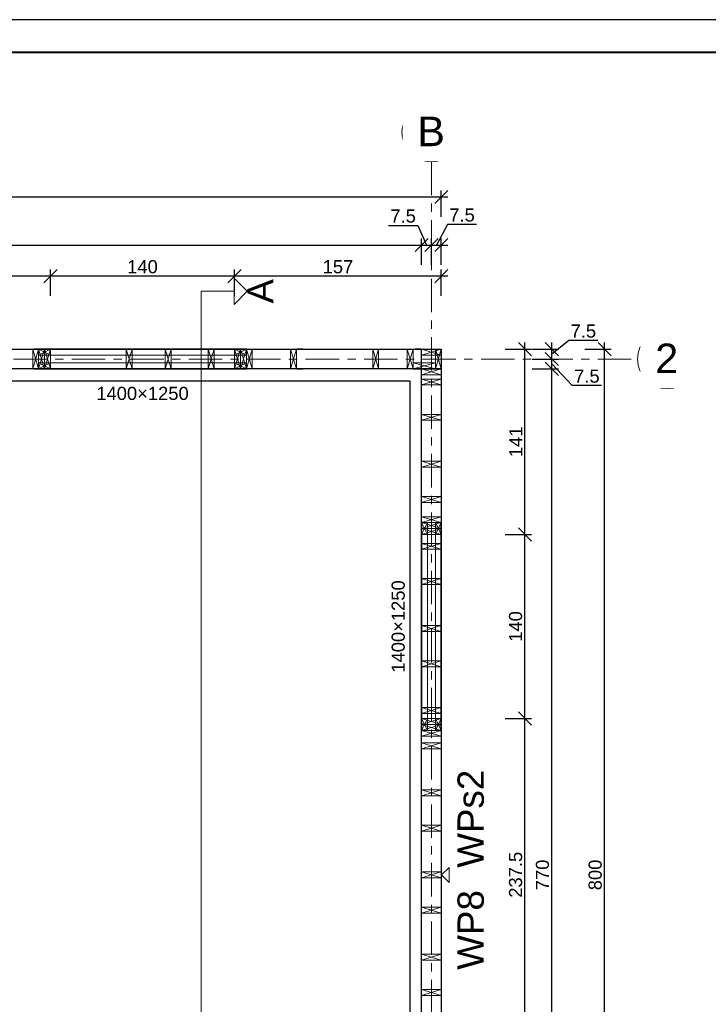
# Model space of a CAD drawing. Header units: centimetres. Extents: x 30569 to 37228, y -36705 to -28476.
# Tile 23 of 29: x 31737 to 32261, y -30922 to -30173. Entities that reach past the tile are written whole.
import ezdxf
from ezdxf.enums import TextEntityAlignment as Align

# ---------------------------------------------------------------- set-up
doc = ezdxf.new("R2010")
doc.units = ezdxf.units.CM
doc.linetypes.add('Linia siatki', pattern=[2.2225, 1.27, -0.3175, 0.3175, -0.3175])
for name, color, linetype in [('A4', 3, 'Continuous'), ('cienka', 1, 'Continuous'), ('konstrukcja', 2, 'Continuous'), ('opis', 1, 'Continuous'), ('Standard', 7, 'Continuous'), ('Wymiary', 1, 'Continuous')]:
    doc.layers.add(name, color=color, linetype=linetype)
for name, color, linetype, lineweight in [('ramka', 3, 'Continuous', 40), ('S-GRID', 7, 'Continuous', 5), ('S-GRID-IDEN', 7, 'Continuous', 5)]:
    doc.layers.add(name, color=color, linetype=linetype, lineweight=lineweight)
doc.styles.add('Arial_2', font='arial.ttf', dxfattribs={"height": 22.5})
doc.styles.add('Arial_PMR', font='arial.ttf')
doc.styles.get("Standard").update_dxf_attribs({"font": 'arial.ttf'})
doc.dimstyles.new('wymiar', dxfattribs={"dimtxt": 10, "dimasz": 10, "dimexe": 5, "dimexo": 5, "dimgap": 2, "dimtad": 1, "dimtoh": 1, "dimdec": 0, "dimzin": 0, "dimdsep": 46, "dimtxsty": 'Standard', "dimblk": 'OBLIQUE', "dimcen": 0.09, "dimdle": 5, "dimadec": 1, "dimazin": 0, "dimtfac": 1, "dimtdec": 4, "dimtofl": 0, "dimtmove": 0, "dimatfit": 3, "dimfxl": 15, "dimfxlon": 1, "dimtolj": 1, "dimtzin": 0, "dimarcsym": 0})

# ---------------------------------------------------------------- blocks, each defined once
blk = doc.blocks.new('Siatka - M_Symbol siatki - okrąg mniejszy-7853319-__-00_00 Przyziemie PB')
at = {"layer": 'S-GRID-IDEN'}
blk.add_circle((0, 0), 0.45, dxfattribs=at)
blk = doc.blocks.new('G$C6D5DEF1F')
at = {"layer": 'S-GRID-IDEN', "xscale": 49.99999999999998, "yscale": 49.99999999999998, "zscale": 49.99999999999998}
for p, rotation in [((1318.08, 1181.14), 180), ((1497.29, 1008.6), 269.9999999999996)]:
    blk.add_blockref('Siatka - M_Symbol siatki - okrąg mniejszy-7853319-__-00_00 Przyziemie PB', p, dxfattribs=dict(at, rotation=rotation))
at = {"layer": 'S-GRID-IDEN', "char_height": 22.5, "attachment_point": 1, "style": 'Arial_2', "bg_fill": 2}
for s, insert, width in [('\\fArial|b0|i0|c238|p34|;B', (1307.34, 1193.02), 25.654), ('\\fArial|b0|i0|c238|p34|;2', (1488.23, 1020.36), 21.2447)]:
    blk.add_mtext(s, dxfattribs=dict(at, insert=insert, width=width))
at = {"layer": 'S-GRID', "color": 9, "linetype": 'Linia siatki', "ltscale": 20, "true_color": 0xc0c0c0}
for p, q in [((1318.08, 1158.64), (1318.08, 45)), ((66.7, 1008.6), (1474.79, 1008.6))]:
    blk.add_line(p, q, dxfattribs=at)
blk = doc.blocks.new('_OBLIQUE')
at = {"color": 0, "linetype": 'ByBlock'}
blk.add_line((-0.5, -0.5), (0.5, 0.5), dxfattribs=at)
blk = doc.blocks.new('*D100')
at = {"layer": 'Defpoints', "color": 0, "transparency": 16777216}
for p in [(32042.88, -30344.1), (30972.98, -30423.3), (32042.88, -30423.3)]:
    blk.add_point(p, dxfattribs=at)
at = {"layer": 'Wymiary', "color": 0, "lineweight": -2, "transparency": 16777216}
for p, q in [((30972.98, -30359.1), (30972.98, -30339.1)), ((32042.88, -30359.1), (32042.88, -30339.1)), ((30967.98, -30344.1), (32047.88, -30344.1))]:
    blk.add_line(p, q, dxfattribs=at)
at = {"layer": 'Wymiary', "color": 0, "linetype": 'ByBlock', "lineweight": -2, "transparency": 16777216, "xscale": 10, "yscale": 10, "zscale": 10, "rotation": 180}
blk.add_blockref('_OBLIQUE', (30972.98, -30344.1), dxfattribs=at)
at = {"layer": 'Wymiary', "color": 0, "linetype": 'ByBlock', "lineweight": -2, "transparency": 16777216, "xscale": 10, "yscale": 10, "zscale": 10}
blk.add_blockref('_OBLIQUE', (32042.88, -30344.1), dxfattribs=at)
at = {"layer": 'Wymiary', "color": 0, "transparency": 16777216, "insert": (31507.93, -30337), "char_height": 10, "attachment_point": 5}
blk.add_mtext('\\A1;1070', dxfattribs=at)
blk = doc.blocks.new('*D101')
at = {"layer": 'Defpoints', "color": 0, "transparency": 16777216}
for p in [(32050.38, -30344.1), (32042.88, -30423.3), (32050.38, -30423.3)]:
    blk.add_point(p, dxfattribs=at)
at = {"layer": 'Wymiary', "color": 0, "lineweight": -2, "transparency": 16777216}
for p, q in [((32017.72, -30329.13), (32039.92, -30329.13)), ((32039.92, -30329.13), (32046.63, -30344.1)), ((32042.88, -30359.1), (32042.88, -30339.1)), ((32050.38, -30359.1), (32050.38, -30339.1)), ((32037.88, -30344.1), (32055.38, -30344.1))]:
    blk.add_line(p, q, dxfattribs=at)
at = {"layer": 'Wymiary', "color": 0, "linetype": 'ByBlock', "lineweight": -2, "transparency": 16777216, "xscale": 10, "yscale": 10, "zscale": 10, "rotation": 180}
blk.add_blockref('_OBLIQUE', (32042.88, -30344.1), dxfattribs=at)
at = {"layer": 'Wymiary', "color": 0, "linetype": 'ByBlock', "lineweight": -2, "transparency": 16777216, "xscale": 10, "yscale": 10, "zscale": 10}
blk.add_blockref('_OBLIQUE', (32050.38, -30344.1), dxfattribs=at)
at = {"layer": 'Wymiary', "color": 0, "transparency": 16777216, "insert": (32028.82, -30322.04), "char_height": 10, "attachment_point": 5}
blk.add_mtext('\\A1;7.5', dxfattribs=at)
blk = doc.blocks.new('*D102')
at = {"layer": 'Defpoints', "color": 0, "transparency": 16777216}
for p in [(32057.88, -30344.1), (32050.38, -30423.3), (32057.88, -30423.3)]:
    blk.add_point(p, dxfattribs=at)
at = {"layer": 'Wymiary', "color": 0, "lineweight": -2, "transparency": 16777216}
for p, q in [((32062.5, -30328.37), (32054.13, -30344.1)), ((32084.69, -30328.37), (32062.5, -30328.37)), ((32050.38, -30359.1), (32050.38, -30339.1)), ((32057.88, -30359.1), (32057.88, -30339.1)), ((32045.38, -30344.1), (32062.88, -30344.1))]:
    blk.add_line(p, q, dxfattribs=at)
at = {"layer": 'Wymiary', "color": 0, "linetype": 'ByBlock', "lineweight": -2, "transparency": 16777216, "xscale": 10, "yscale": 10, "zscale": 10, "rotation": 180}
blk.add_blockref('_OBLIQUE', (32050.38, -30344.1), dxfattribs=at)
at = {"layer": 'Wymiary', "color": 0, "linetype": 'ByBlock', "lineweight": -2, "transparency": 16777216, "xscale": 10, "yscale": 10, "zscale": 10}
blk.add_blockref('_OBLIQUE', (32057.88, -30344.1), dxfattribs=at)
at = {"layer": 'Wymiary', "color": 0, "transparency": 16777216, "insert": (32073.6, -30321.28), "char_height": 10, "attachment_point": 5}
blk.add_mtext('\\A1;7.5', dxfattribs=at)
blk = doc.blocks.new('*D103')
at = {"layer": 'Defpoints', "color": 0, "transparency": 16777216}
for p in [(30957.98, -30307.59), (30957.98, -30423.3), (32057.88, -30423.3)]:
    blk.add_point(p, dxfattribs=at)
at = {"layer": 'Wymiary', "color": 0, "lineweight": -2, "transparency": 16777216}
for p, q in [((30957.98, -30322.59), (30957.98, -30302.59)), ((32057.88, -30322.59), (32057.88, -30302.59)), ((32062.88, -30307.59), (30952.98, -30307.59))]:
    blk.add_line(p, q, dxfattribs=at)
at = {"layer": 'Wymiary', "color": 0, "linetype": 'ByBlock', "lineweight": -2, "transparency": 16777216, "xscale": 10, "yscale": 10, "zscale": 10, "rotation": 180}
blk.add_blockref('_OBLIQUE', (30957.98, -30307.59), dxfattribs=at)
at = {"layer": 'Wymiary', "color": 0, "linetype": 'ByBlock', "lineweight": -2, "transparency": 16777216, "xscale": 10, "yscale": 10, "zscale": 10}
blk.add_blockref('_OBLIQUE', (32057.88, -30307.59), dxfattribs=at)
at = {"layer": 'Wymiary', "color": 0, "transparency": 16777216, "insert": (31507.93, -30300.48), "char_height": 10, "attachment_point": 5}
blk.add_mtext('\\A1;1100', dxfattribs=at)
blk = doc.blocks.new('*D104')
at = {"layer": 'Defpoints', "color": 0, "transparency": 16777216}
for p in [(31900.63, -30367.73), (31900.63, -30423.3), (32057.88, -30423.3)]:
    blk.add_point(p, dxfattribs=at)
at = {"layer": 'Wymiary', "color": 0, "lineweight": -2, "transparency": 16777216}
for p, q in [((31900.63, -30382.73), (31900.63, -30362.73)), ((32057.88, -30382.73), (32057.88, -30362.73)), ((32062.88, -30367.73), (31895.63, -30367.73))]:
    blk.add_line(p, q, dxfattribs=at)
at = {"layer": 'Wymiary', "color": 0, "linetype": 'ByBlock', "lineweight": -2, "transparency": 16777216, "xscale": 10, "yscale": 10, "zscale": 10, "rotation": 180}
blk.add_blockref('_OBLIQUE', (31900.63, -30367.73), dxfattribs=at)
at = {"layer": 'Wymiary', "color": 0, "linetype": 'ByBlock', "lineweight": -2, "transparency": 16777216, "xscale": 10, "yscale": 10, "zscale": 10}
blk.add_blockref('_OBLIQUE', (32057.88, -30367.73), dxfattribs=at)
at = {"layer": 'Wymiary', "color": 0, "transparency": 16777216, "insert": (31979.26, -30360.62), "char_height": 10, "attachment_point": 5}
blk.add_mtext('\\A1;157', dxfattribs=at)
blk = doc.blocks.new('*D105')
at = {"layer": 'Defpoints', "color": 0, "transparency": 16777216}
for p in [(31760.63, -30367.73), (31760.63, -30423.3), (31900.63, -30423.3)]:
    blk.add_point(p, dxfattribs=at)
at = {"layer": 'Wymiary', "color": 0, "lineweight": -2, "transparency": 16777216}
for p, q in [((31760.63, -30382.73), (31760.63, -30362.73)), ((31900.63, -30382.73), (31900.63, -30362.73)), ((31905.63, -30367.73), (31755.63, -30367.73))]:
    blk.add_line(p, q, dxfattribs=at)
at = {"layer": 'Wymiary', "color": 0, "linetype": 'ByBlock', "lineweight": -2, "transparency": 16777216, "xscale": 10, "yscale": 10, "zscale": 10, "rotation": 180}
blk.add_blockref('_OBLIQUE', (31760.63, -30367.73), dxfattribs=at)
at = {"layer": 'Wymiary', "color": 0, "linetype": 'ByBlock', "lineweight": -2, "transparency": 16777216, "xscale": 10, "yscale": 10, "zscale": 10}
blk.add_blockref('_OBLIQUE', (31900.63, -30367.73), dxfattribs=at)
at = {"layer": 'Wymiary', "color": 0, "transparency": 16777216, "insert": (31830.63, -30360.62), "char_height": 10, "attachment_point": 5}
blk.add_mtext('\\A1;140', dxfattribs=at)
blk = doc.blocks.new('*D106')
at = {"layer": 'Defpoints', "color": 0, "transparency": 16777216}
for p in [(31605.33, -30367.73), (31605.33, -30423.3), (31760.63, -30423.3)]:
    blk.add_point(p, dxfattribs=at)
at = {"layer": 'Wymiary', "color": 0, "lineweight": -2, "transparency": 16777216}
for p, q in [((31605.33, -30382.73), (31605.33, -30362.73)), ((31760.63, -30382.73), (31760.63, -30362.73)), ((31765.63, -30367.73), (31600.33, -30367.73))]:
    blk.add_line(p, q, dxfattribs=at)
at = {"layer": 'Wymiary', "color": 0, "linetype": 'ByBlock', "lineweight": -2, "transparency": 16777216, "xscale": 10, "yscale": 10, "zscale": 10, "rotation": 180}
blk.add_blockref('_OBLIQUE', (31605.33, -30367.73), dxfattribs=at)
at = {"layer": 'Wymiary', "color": 0, "linetype": 'ByBlock', "lineweight": -2, "transparency": 16777216, "xscale": 10, "yscale": 10, "zscale": 10}
blk.add_blockref('_OBLIQUE', (31760.63, -30367.73), dxfattribs=at)
at = {"layer": 'Wymiary', "color": 0, "transparency": 16777216, "insert": (31682.98, -30360.62), "char_height": 10, "attachment_point": 5}
blk.add_mtext('\\A1;155.5', dxfattribs=at)
blk = doc.blocks.new('*D113')
at = {"layer": 'Defpoints', "color": 0, "transparency": 16777216}
for p in [(32057.88, -30438.3), (32141.94, -30438.3), (32042.88, -31208.2)]:
    blk.add_point(p, dxfattribs=at)
at = {"layer": 'Wymiary', "color": 0, "lineweight": -2, "transparency": 16777216}
for p, q in [((32126.94, -30438.3), (32146.94, -30438.3)), ((32141.94, -31213.2), (32141.94, -30433.3)), ((32126.94, -31208.2), (32146.94, -31208.2))]:
    blk.add_line(p, q, dxfattribs=at)
at = {"layer": 'Wymiary', "color": 0, "linetype": 'ByBlock', "lineweight": -2, "transparency": 16777216, "xscale": 10, "yscale": 10, "zscale": 10}
for p, rotation in [((32141.94, -30438.3), 90), ((32141.94, -31208.2), 270)]:
    blk.add_blockref('_OBLIQUE', p, dxfattribs=dict(at, rotation=rotation))
at = {"layer": 'Wymiary', "color": 0, "transparency": 16777216, "insert": (32134.83, -30823.25), "char_height": 10, "attachment_point": 5, "rotation": 90}
blk.add_mtext('\\A1;770', dxfattribs=at)
blk = doc.blocks.new('*D114')
at = {"layer": 'Defpoints', "color": 0, "transparency": 16777216}
for p in [(32057.88, -30430.8), (32141.94, -30430.8), (32057.88, -30438.3)]:
    blk.add_point(p, dxfattribs=at)
at = {"layer": 'Wymiary', "color": 0, "lineweight": -2, "transparency": 16777216}
for p, q in [((32126.94, -30430.8), (32146.94, -30430.8)), ((32141.94, -30443.3), (32141.94, -30425.8)), ((32126.94, -30438.3), (32146.94, -30438.3)), ((32157.46, -30450.95), (32141.94, -30434.55)), ((32179.66, -30450.95), (32157.46, -30450.95))]:
    blk.add_line(p, q, dxfattribs=at)
at = {"layer": 'Wymiary', "color": 0, "linetype": 'ByBlock', "lineweight": -2, "transparency": 16777216, "xscale": 10, "yscale": 10, "zscale": 10}
for p, rotation in [((32141.94, -30430.8), 90), ((32141.94, -30438.3), 270)]:
    blk.add_blockref('_OBLIQUE', p, dxfattribs=dict(at, rotation=rotation))
at = {"layer": 'Wymiary', "color": 0, "transparency": 16777216, "insert": (32168.56, -30443.87), "char_height": 10, "attachment_point": 5}
blk.add_mtext('\\A1;7.5', dxfattribs=at)
blk = doc.blocks.new('*D115')
at = {"layer": 'Defpoints', "color": 0, "transparency": 16777216}
for p in [(32057.88, -30423.3), (32141.94, -30423.3), (32057.88, -30430.8)]:
    blk.add_point(p, dxfattribs=at)
at = {"layer": 'Wymiary', "color": 0, "lineweight": -2, "transparency": 16777216}
for p, q in [((32154.76, -30416.64), (32141.94, -30427.05)), ((32176.96, -30416.64), (32154.76, -30416.64)), ((32126.94, -30423.3), (32146.94, -30423.3)), ((32141.94, -30435.8), (32141.94, -30418.3)), ((32126.94, -30430.8), (32146.94, -30430.8))]:
    blk.add_line(p, q, dxfattribs=at)
at = {"layer": 'Wymiary', "color": 0, "linetype": 'ByBlock', "lineweight": -2, "transparency": 16777216, "xscale": 10, "yscale": 10, "zscale": 10}
for p, rotation in [((32141.94, -30423.3), 90), ((32141.94, -30430.8), 270)]:
    blk.add_blockref('_OBLIQUE', p, dxfattribs=dict(at, rotation=rotation))
at = {"layer": 'Wymiary', "color": 0, "transparency": 16777216, "insert": (32165.86, -30409.56), "char_height": 10, "attachment_point": 5}
blk.add_mtext('\\A1;7.5', dxfattribs=at)
blk = doc.blocks.new('*D118')
at = {"layer": 'Defpoints', "color": 0, "transparency": 16777216}
for p in [(32057.88, -30704.25), (32121.49, -30704.25), (32057.88, -30941.95)]:
    blk.add_point(p, dxfattribs=at)
at = {"layer": 'Wymiary', "color": 0, "lineweight": -2, "transparency": 16777216}
for p, q in [((32121.49, -30946.95), (32121.49, -30699.25)), ((32106.49, -30704.25), (32126.49, -30704.25)), ((32106.49, -30941.95), (32126.49, -30941.95))]:
    blk.add_line(p, q, dxfattribs=at)
at = {"layer": 'Wymiary', "color": 0, "linetype": 'ByBlock', "lineweight": -2, "transparency": 16777216, "xscale": 10, "yscale": 10, "zscale": 10}
for p, rotation in [((32121.49, -30704.25), 90), ((32121.49, -30941.95), 270)]:
    blk.add_blockref('_OBLIQUE', p, dxfattribs=dict(at, rotation=rotation))
at = {"layer": 'Wymiary', "color": 0, "transparency": 16777216, "insert": (32114.38, -30823.1), "char_height": 10, "attachment_point": 5, "rotation": 90}
blk.add_mtext('\\A1;237.5', dxfattribs=at)
blk = doc.blocks.new('*D119')
at = {"layer": 'Defpoints', "color": 0, "transparency": 16777216}
for p in [(32057.88, -30564.25), (32121.49, -30564.25), (32057.88, -30704.25)]:
    blk.add_point(p, dxfattribs=at)
at = {"layer": 'Wymiary', "color": 0, "lineweight": -2, "transparency": 16777216}
for p, q in [((32121.49, -30709.25), (32121.49, -30559.25)), ((32106.49, -30564.25), (32126.49, -30564.25)), ((32106.49, -30704.25), (32126.49, -30704.25))]:
    blk.add_line(p, q, dxfattribs=at)
at = {"layer": 'Wymiary', "color": 0, "linetype": 'ByBlock', "lineweight": -2, "transparency": 16777216, "xscale": 10, "yscale": 10, "zscale": 10}
for p, rotation in [((32121.49, -30564.25), 90), ((32121.49, -30704.25), 270)]:
    blk.add_blockref('_OBLIQUE', p, dxfattribs=dict(at, rotation=rotation))
at = {"layer": 'Wymiary', "color": 0, "transparency": 16777216, "insert": (32114.38, -30634.25), "char_height": 10, "attachment_point": 5, "rotation": 90}
blk.add_mtext('\\A1;140', dxfattribs=at)
blk = doc.blocks.new('*D120')
at = {"layer": 'Defpoints', "color": 0, "transparency": 16777216}
for p in [(32057.88, -30423.3), (32121.49, -30423.3), (32057.88, -30564.25)]:
    blk.add_point(p, dxfattribs=at)
at = {"layer": 'Wymiary', "color": 0, "lineweight": -2, "transparency": 16777216}
for p, q in [((32106.49, -30423.3), (32126.49, -30423.3)), ((32121.49, -30569.25), (32121.49, -30418.3)), ((32106.49, -30564.25), (32126.49, -30564.25))]:
    blk.add_line(p, q, dxfattribs=at)
at = {"layer": 'Wymiary', "color": 0, "linetype": 'ByBlock', "lineweight": -2, "transparency": 16777216, "xscale": 10, "yscale": 10, "zscale": 10}
for p, rotation in [((32121.49, -30423.3), 90), ((32121.49, -30564.25), 270)]:
    blk.add_blockref('_OBLIQUE', p, dxfattribs=dict(at, rotation=rotation))
at = {"layer": 'Wymiary', "color": 0, "transparency": 16777216, "insert": (32114.47, -30493.77), "char_height": 10, "attachment_point": 5, "rotation": 90}
blk.add_mtext('\\A1;141', dxfattribs=at)
blk = doc.blocks.new('*D121')
at = {"layer": 'Defpoints', "color": 0, "transparency": 16777216}
for p in [(32057.88, -30423.3), (32182.02, -30423.3), (32057.88, -31223.2)]:
    blk.add_point(p, dxfattribs=at)
at = {"layer": 'Wymiary', "color": 0, "lineweight": -2, "transparency": 16777216}
for p, q in [((32167.02, -30423.3), (32187.02, -30423.3)), ((32182.02, -31228.2), (32182.02, -30418.3)), ((32167.02, -31223.2), (32187.02, -31223.2))]:
    blk.add_line(p, q, dxfattribs=at)
at = {"layer": 'Wymiary', "color": 0, "linetype": 'ByBlock', "lineweight": -2, "transparency": 16777216, "xscale": 10, "yscale": 10, "zscale": 10}
for p, rotation in [((32182.02, -30423.3), 90), ((32182.02, -31223.2), 270)]:
    blk.add_blockref('_OBLIQUE', p, dxfattribs=dict(at, rotation=rotation))
at = {"layer": 'Wymiary', "color": 0, "transparency": 16777216, "insert": (32174.91, -30823.25), "char_height": 10, "attachment_point": 5, "rotation": 90}
blk.add_mtext('\\A1;800', dxfattribs=at)

msp = doc.modelspace()

# ---------------------------------------------------------------- linework, layer by layer
at = {"layer": 'Defpoints'}
msp.add_lwpolyline([(30568.77, -31657.65), (33168.77, -31657.65), (33168.77, -30172.65), (30568.77, -30172.65)], close=True, dxfattribs=at)
at = {"layer": 'ramka'}
msp.add_lwpolyline([(30718.77, -31632.65), (33143.77, -31632.65), (33143.77, -30197.65), (30718.77, -30197.65)], close=True, dxfattribs=at)

# ---------------------------------------------------------------- next in the draw order: block references
at = {"layer": 'Wymiary'}
msp.add_blockref('G$C6D5DEF1F', (30732.3, -31439.4), dxfattribs=at)

# ---------------------------------------------------------------- next in the draw order: linework, layer by layer
at = {"layer": 'cienka', "lineweight": 0}
for p, q in [((31900.23, -30389.25), (31900.23, -30369.25)), ((31900.23, -30369.25), (31910.23, -30379.25)), ((31875.23, -30379.25), (31875.23, -31267.25)), ((31875.23, -30379.25), (31900.23, -30379.25)), ((31910.23, -30379.25), (31900.23, -30389.25)), ((31747.13, -30438.3), (31747.13, -30423.3)), ((31751.63, -30423.3), (31747.13, -30438.3)), ((31751.63, -30438.3), (31747.13, -30423.3)), ((31751.63, -30423.3), (31751.63, -30438.3)), ((31751.63, -30423.3), (31751.63, -30427.8)), ((31751.63, -30438.3), (31751.63, -30423.3)), ((31756.13, -30423.3), (31751.63, -30438.3)), ((31756.13, -30438.3), (31751.63, -30423.3)), ((31751.63, -30438.3), (31751.63, -30423.3)), ((31756.13, -30423.3), (31751.63, -30438.3)), ((31756.13, -30438.3), (31751.63, -30423.3)), ((31751.63, -30423.3), (31751.63, -30427.8)), ((31760.63, -30423.3), (31751.63, -30427.8)), ((31751.63, -30423.3), (31760.63, -30427.8)), ((31756.13, -30438.3), (31756.13, -30423.3)), ((31760.63, -30423.3), (31756.13, -30438.3)), ((31760.63, -30438.3), (31756.13, -30423.3)), ((31756.13, -30423.3), (31756.13, -30438.3)), ((31756.13, -30438.3), (31756.13, -30423.3)), ((31756.13, -30423.3), (31756.13, -30438.3)), ((31756.13, -30438.3), (31756.13, -30423.3)), ((31760.63, -30423.3), (31756.13, -30438.3)), ((31760.63, -30438.3), (31756.13, -30423.3)), ((31756.13, -30423.3), (31756.13, -30438.3)), ((31756.13, -30438.3), (31756.13, -30423.3)), ((31756.13, -30423.3), (31756.13, -30438.3)), ((31760.63, -30427.8), (31760.63, -30423.3)), ((31818.18, -30438.3), (31818.18, -30423.3)), ((31822.68, -30423.3), (31818.18, -30438.3)), ((31822.68, -30438.3), (31818.18, -30423.3)), ((31818.18, -30438.3), (31818.18, -30423.3)), ((31822.68, -30423.3), (31818.18, -30438.3)), ((31822.68, -30438.3), (31818.18, -30423.3)), ((31822.68, -30423.3), (31822.68, -30438.3)), ((31822.68, -30423.3), (31822.68, -30438.3)), ((31847.98, -30423.3), (31847.98, -30438.3)), ((31852.48, -30438.3), (31847.98, -30423.3)), ((31852.48, -30423.3), (31847.98, -30438.3)), ((31847.98, -30438.3), (31847.98, -30423.3)), ((31852.48, -30423.3), (31847.98, -30438.3)), ((31852.48, -30438.3), (31847.98, -30423.3)), ((31852.48, -30438.3), (31852.48, -30423.3)), ((31852.48, -30423.3), (31852.48, -30438.3)), ((31880.68, -30438.3), (31880.68, -30423.3)), ((31885.18, -30423.3), (31880.68, -30438.3)), ((31885.18, -30438.3), (31880.68, -30423.3)), ((31880.68, -30438.3), (31880.68, -30423.3)), ((31885.18, -30423.3), (31880.68, -30438.3)), ((31885.18, -30438.3), (31880.68, -30423.3)), ((31885.18, -30423.3), (31885.18, -30438.3)), ((31885.18, -30423.3), (31885.18, -30438.3)), ((31905.13, -30423.3), (31900.63, -30438.3)), ((31905.13, -30438.3), (31900.63, -30423.3)), ((31905.13, -30423.3), (31900.63, -30438.3)), ((31905.13, -30438.3), (31900.63, -30423.3)), ((31900.63, -30423.3), (31900.63, -30427.8)), ((31909.63, -30423.3), (31900.63, -30427.8)), ((31900.63, -30423.3), (31909.63, -30427.8)), ((31905.13, -30438.3), (31905.13, -30423.3)), ((31909.63, -30423.3), (31905.13, -30438.3)), ((31909.63, -30438.3), (31905.13, -30423.3)), ((31905.13, -30423.3), (31905.13, -30438.3)), ((31905.13, -30438.3), (31905.13, -30423.3)), ((31905.13, -30423.3), (31905.13, -30438.3)), ((31905.13, -30438.3), (31905.13, -30423.3)), ((31909.63, -30423.3), (31905.13, -30438.3)), ((31909.63, -30438.3), (31905.13, -30423.3)), ((31905.13, -30423.3), (31905.13, -30438.3)), ((31905.13, -30438.3), (31905.13, -30423.3)), ((31905.13, -30423.3), (31905.13, -30438.3)), ((31909.63, -30438.3), (31909.63, -30423.3)), ((31914.13, -30423.3), (31909.63, -30438.3)), ((31914.13, -30438.3), (31909.63, -30423.3)), ((31909.63, -30427.8), (31909.63, -30423.3)), ((31909.63, -30423.3), (31909.63, -30438.3)), ((31909.63, -30423.3), (31909.63, -30438.3)), ((31909.63, -30427.8), (31909.63, -30423.3)), ((31914.13, -30423.3), (31914.13, -30438.3)), ((31943.18, -30438.3), (31943.18, -30423.3)), ((31947.68, -30423.3), (31943.18, -30438.3)), ((31947.68, -30438.3), (31943.18, -30423.3)), ((31947.68, -30423.3), (31947.68, -30438.3)), ((32005.68, -30438.3), (32005.68, -30423.3)), ((32010.18, -30423.3), (32005.68, -30438.3)), ((32010.18, -30438.3), (32005.68, -30423.3)), ((32010.18, -30423.3), (32010.18, -30438.3)), ((32031.88, -30438.3), (32031.88, -30423.3)), ((32036.38, -30423.3), (32031.88, -30438.3)), ((32036.38, -30438.3), (32031.88, -30423.3)), ((32036.38, -30423.3), (32036.38, -30438.3)), ((32057.88, -30427.8), (32042.88, -30423.3)), ((32042.88, -30427.8), (32057.88, -30423.3)), ((32053.38, -30438.3), (32053.38, -30423.3)), ((32057.88, -30423.3), (32053.38, -30438.3)), ((32057.88, -30438.3), (32053.38, -30423.3)), ((31751.63, -30427.8), (31909.63, -30427.8)), ((31751.63, -30427.8), (31760.63, -30427.8)), ((31900.63, -30427.8), (31909.63, -30427.8)), ((32057.88, -30427.8), (32042.88, -30427.8)), ((31909.63, -30433.8), (31751.63, -30433.8)), ((31751.63, -30433.8), (31751.63, -30438.3)), ((31760.63, -30433.8), (31751.63, -30433.8)), ((31751.63, -30433.8), (31751.63, -30438.3)), ((31760.63, -30433.8), (31751.63, -30438.3)), ((31751.63, -30433.8), (31760.63, -30438.3)), ((31760.63, -30438.3), (31760.63, -30433.8)), ((31909.63, -30433.8), (31900.63, -30433.8)), ((31900.63, -30433.8), (31900.63, -30438.3)), ((31909.63, -30433.8), (31900.63, -30438.3)), ((31900.63, -30433.8), (31909.63, -30438.3)), ((31909.63, -30438.3), (31909.63, -30433.8)), ((31909.63, -30438.3), (31909.63, -30433.8)), ((32053.38, -30433.8), (32036.38, -30433.8)), ((32036.38, -30433.8), (32036.38, -30438.3)), ((32053.38, -30433.8), (32036.38, -30438.3)), ((32036.38, -30433.8), (32053.38, -30438.3)), ((32057.88, -30442.8), (32042.88, -30438.3)), ((32042.88, -30442.8), (32057.88, -30438.3)), ((32053.38, -30438.3), (32053.38, -30433.8)), ((32057.88, -30442.8), (32042.88, -30442.8)), ((32042.88, -30446), (32057.88, -30446)), ((32057.88, -30450.5), (32042.88, -30446)), ((32042.88, -30450.5), (32057.88, -30446)), ((32057.88, -30450.5), (32042.88, -30450.5)), ((32042.88, -30472.87), (32057.88, -30472.87)), ((32057.88, -30477.37), (32042.88, -30472.87)), ((32042.88, -30477.37), (32057.88, -30472.87)), ((32057.88, -30477.37), (32042.88, -30477.37)), ((32042.88, -30508.5), (32057.88, -30508.5)), ((32057.88, -30513), (32042.88, -30508.5)), ((32042.88, -30513), (32057.88, -30508.5)), ((32057.88, -30513), (32042.88, -30513)), ((32042.88, -30535.37), (32057.88, -30535.37)), ((32057.88, -30539.87), (32042.88, -30535.37)), ((32042.88, -30539.87), (32057.88, -30535.37)), ((32057.88, -30539.87), (32042.88, -30539.87)), ((32042.88, -30550.75), (32057.88, -30550.75)), ((32057.88, -30555.25), (32042.88, -30550.75)), ((32042.88, -30555.25), (32057.88, -30550.75)), ((32057.88, -30555.25), (32042.88, -30555.25)), ((32047.38, -30555.25), (32042.88, -30555.25)), ((32042.88, -30555.25), (32057.88, -30555.25)), ((32057.88, -30559.75), (32042.88, -30555.25)), ((32042.88, -30559.75), (32057.88, -30555.25)), ((32042.88, -30555.25), (32057.88, -30555.25)), ((32057.88, -30559.75), (32042.88, -30555.25)), ((32042.88, -30559.75), (32057.88, -30555.25)), ((32047.38, -30555.25), (32042.88, -30555.25)), ((32047.38, -30564.25), (32042.88, -30555.25)), ((32047.38, -30555.25), (32042.88, -30564.25)), ((32047.38, -30713.25), (32047.38, -30555.25)), ((32047.38, -30564.25), (32047.38, -30555.25)), ((32057.88, -30555.25), (32053.38, -30555.25)), ((32053.38, -30555.25), (32053.38, -30713.25)), ((32057.88, -30555.25), (32053.38, -30555.25)), ((32053.38, -30555.25), (32053.38, -30564.25)), ((32057.88, -30564.25), (32053.38, -30555.25)), ((32057.88, -30555.25), (32053.38, -30564.25)), ((32042.88, -30559.75), (32057.88, -30559.75)), ((32057.88, -30564.25), (32042.88, -30559.75)), ((32042.88, -30564.25), (32057.88, -30559.75)), ((32057.88, -30559.75), (32042.88, -30559.75)), ((32042.88, -30559.75), (32057.88, -30559.75)), ((32057.88, -30559.75), (32042.88, -30559.75)), ((32042.88, -30559.75), (32057.88, -30559.75)), ((32057.88, -30564.25), (32042.88, -30559.75)), ((32042.88, -30564.25), (32057.88, -30559.75)), ((32057.88, -30559.75), (32042.88, -30559.75)), ((32042.88, -30559.75), (32057.88, -30559.75)), ((32057.88, -30559.75), (32042.88, -30559.75)), ((32042.88, -30564.25), (32047.38, -30564.25)), ((32053.38, -30564.25), (32057.88, -30564.25)), ((32042.88, -30571), (32057.88, -30571)), ((32057.88, -30575.5), (32042.88, -30571)), ((32042.88, -30575.5), (32057.88, -30571)), ((32057.88, -30575.5), (32042.88, -30575.5)), ((32042.88, -30597.87), (32057.88, -30597.87)), ((32057.88, -30602.37), (32042.88, -30597.87)), ((32042.88, -30602.37), (32057.88, -30597.87)), ((32042.88, -30597.87), (32057.88, -30597.87)), ((32057.88, -30602.37), (32042.88, -30597.87)), ((32042.88, -30602.37), (32057.88, -30597.87)), ((32057.88, -30602.37), (32042.88, -30602.37)), ((32057.88, -30602.37), (32042.88, -30602.37)), ((32042.88, -30633.5), (32057.88, -30633.5)), ((32057.88, -30638), (32042.88, -30633.5)), ((32042.88, -30638), (32057.88, -30633.5)), ((32057.88, -30638), (32042.88, -30638)), ((32042.88, -30660.37), (32057.88, -30660.37)), ((32057.88, -30664.87), (32042.88, -30660.37)), ((32042.88, -30664.87), (32057.88, -30660.37)), ((32042.88, -30660.37), (32057.88, -30660.37)), ((32057.88, -30664.87), (32042.88, -30660.37)), ((32042.88, -30664.87), (32057.88, -30660.37)), ((32057.88, -30664.87), (32042.88, -30664.87)), ((32057.88, -30664.87), (32042.88, -30664.87)), ((32042.88, -30696), (32057.88, -30696)), ((32057.88, -30700.5), (32042.88, -30696)), ((32042.88, -30700.5), (32057.88, -30696)), ((32057.88, -30700.5), (32042.88, -30700.5)), ((32057.88, -30708.75), (32042.88, -30704.25)), ((32042.88, -30708.75), (32057.88, -30704.25)), ((32057.88, -30708.75), (32042.88, -30704.25)), ((32042.88, -30708.75), (32057.88, -30704.25)), ((32047.38, -30704.25), (32042.88, -30704.25)), ((32047.38, -30713.25), (32042.88, -30704.25)), ((32047.38, -30704.25), (32042.88, -30713.25)), ((32042.88, -30708.75), (32057.88, -30708.75)), ((32057.88, -30713.25), (32042.88, -30708.75)), ((32042.88, -30713.25), (32057.88, -30708.75)), ((32057.88, -30708.75), (32042.88, -30708.75)), ((32042.88, -30708.75), (32057.88, -30708.75)), ((32057.88, -30708.75), (32042.88, -30708.75)), ((32042.88, -30708.75), (32057.88, -30708.75)), ((32057.88, -30713.25), (32042.88, -30708.75)), ((32042.88, -30713.25), (32057.88, -30708.75)), ((32057.88, -30708.75), (32042.88, -30708.75)), ((32042.88, -30708.75), (32057.88, -30708.75)), ((32057.88, -30708.75), (32042.88, -30708.75)), ((32047.38, -30713.25), (32047.38, -30704.25)), ((32057.88, -30704.25), (32053.38, -30704.25)), ((32053.38, -30704.25), (32053.38, -30713.25)), ((32057.88, -30713.25), (32053.38, -30704.25)), ((32057.88, -30704.25), (32053.38, -30713.25)), ((32042.88, -30713.25), (32057.88, -30713.25)), ((32057.88, -30717.75), (32042.88, -30713.25)), ((32042.88, -30717.75), (32057.88, -30713.25)), ((32042.88, -30713.25), (32047.38, -30713.25)), ((32057.88, -30713.25), (32042.88, -30713.25)), ((32057.88, -30713.25), (32042.88, -30713.25)), ((32042.88, -30713.25), (32047.38, -30713.25)), ((32053.38, -30713.25), (32057.88, -30713.25)), ((32053.38, -30713.25), (32057.88, -30713.25)), ((32057.88, -30717.75), (32042.88, -30717.75)), ((32042.88, -30722.87), (32057.88, -30722.87)), ((32057.88, -30727.37), (32042.88, -30722.87)), ((32042.88, -30727.37), (32057.88, -30722.87)), ((32057.88, -30727.37), (32042.88, -30727.37)), ((32042.88, -30758.5), (32057.88, -30758.5)), ((32057.88, -30763), (32042.88, -30758.5)), ((32042.88, -30763), (32057.88, -30758.5)), ((32057.88, -30763), (32042.88, -30763)), ((32042.88, -30785.37), (32057.88, -30785.37)), ((32057.88, -30789.87), (32042.88, -30785.37)), ((32042.88, -30789.87), (32057.88, -30785.37)), ((32057.88, -30789.87), (32042.88, -30789.87)), ((32042.88, -30821), (32057.88, -30821)), ((32057.88, -30825.5), (32042.88, -30821)), ((32042.88, -30825.5), (32057.88, -30821)), ((32057.88, -30825.5), (32042.88, -30825.5)), ((32042.88, -30847.87), (32057.88, -30847.87)), ((32057.88, -30852.37), (32042.88, -30847.87)), ((32042.88, -30852.37), (32057.88, -30847.87)), ((32057.88, -30852.37), (32042.88, -30852.37)), ((32042.88, -30883.5), (32057.88, -30883.5)), ((32057.88, -30888), (32042.88, -30883.5)), ((32042.88, -30888), (32057.88, -30883.5)), ((32057.88, -30888), (32042.88, -30888)), ((32042.88, -30910.37), (32057.88, -30910.37)), ((32057.88, -30914.87), (32042.88, -30910.37)), ((32042.88, -30914.87), (32057.88, -30910.37)), ((32057.88, -30914.87), (32042.88, -30914.87))]:
    msp.add_line(p, q, dxfattribs=at)
at = {"layer": 'konstrukcja'}
for p, q in [((30957.98, -30423.3), (32057.88, -30423.3)), ((31747.13, -30423.3), (31751.63, -30423.3)), ((31752.48, -30423.3), (31747.98, -30423.3)), ((31909.63, -30423.3), (31751.63, -30423.3)), ((31751.63, -30423.3), (31756.13, -30423.3)), ((31751.63, -30423.3), (31756.13, -30423.3)), ((31760.63, -30423.3), (31751.63, -30423.3)), ((31909.63, -30423.3), (31900.63, -30423.3)), ((31905.13, -30423.3), (31909.63, -30423.3)), ((31905.13, -30423.3), (31909.63, -30423.3)), ((31909.63, -30423.3), (31914.13, -30423.3)), ((31943.18, -30423.3), (31947.68, -30423.3)), ((31952.48, -30423.3), (31947.98, -30423.3)), ((32005.68, -30423.3), (32010.18, -30423.3)), ((32031.88, -30423.3), (32036.38, -30423.3)), ((32042.57, -30423.3), (32038.07, -30423.3)), ((32042.88, -31223.2), (32042.88, -30423.3)), ((32042.88, -30423.3), (32057.88, -30423.3)), ((32042.88, -30427.8), (32042.88, -30423.3)), ((32042.88, -30423.3), (32057.88, -30423.3)), ((32053.38, -30423.3), (32057.88, -30423.3)), ((32057.88, -30423.3), (32057.88, -31223.2)), ((32057.88, -30423.3), (32057.88, -30438.3)), ((32057.88, -30423.3), (32057.88, -30438.3)), ((32057.88, -30438.3), (30957.98, -30438.3)), ((31751.63, -30438.3), (31747.13, -30438.3)), ((31747.98, -30438.3), (31752.48, -30438.3)), ((31751.63, -30438.3), (31909.63, -30438.3)), ((31756.13, -30438.3), (31751.63, -30438.3)), ((31756.13, -30438.3), (31751.63, -30438.3)), ((31751.63, -30438.3), (31760.63, -30438.3)), ((31900.63, -30438.3), (31909.63, -30438.3)), ((31909.63, -30438.3), (31905.13, -30438.3)), ((31909.63, -30438.3), (31905.13, -30438.3)), ((31914.13, -30438.3), (31909.63, -30438.3)), ((31947.68, -30438.3), (31943.18, -30438.3)), ((31947.98, -30438.3), (31952.48, -30438.3)), ((32010.18, -30438.3), (32005.68, -30438.3)), ((32036.38, -30438.3), (32031.88, -30438.3)), ((32036.38, -30438.3), (32053.38, -30438.3)), ((32038.07, -30438.3), (32042.57, -30438.3)), ((32042.88, -31223.2), (32042.88, -30438.3)), ((32042.88, -30438.3), (32057.88, -30438.3)), ((32042.88, -30442.8), (32042.88, -30438.3)), ((32042.88, -30438.3), (32057.88, -30438.3)), ((32057.88, -30438.3), (32053.38, -30438.3)), ((32057.88, -30438.3), (32057.88, -31223.2)), ((32057.88, -30438.3), (32057.88, -30442.8)), ((32042.88, -30450.5), (32042.88, -30446)), ((32057.88, -30446), (32057.88, -30450.5)), ((32042.88, -30477.37), (32042.88, -30472.87)), ((32057.88, -30472.87), (32057.88, -30477.37)), ((32042.88, -30513), (32042.88, -30508.5)), ((32057.88, -30508.5), (32057.88, -30513)), ((32042.88, -30539.87), (32042.88, -30535.37)), ((32057.88, -30535.37), (32057.88, -30539.87)), ((32042.88, -30555.25), (32042.88, -30550.75)), ((32057.88, -30550.75), (32057.88, -30555.25)), ((32042.88, -30555.25), (32042.88, -30713.25)), ((32042.88, -30559.75), (32042.88, -30555.25)), ((32042.88, -30559.75), (32042.88, -30555.25)), ((32042.88, -30555.25), (32042.88, -30564.25)), ((32057.88, -30713.25), (32057.88, -30555.25)), ((32057.88, -30555.25), (32057.88, -30559.75)), ((32057.88, -30555.25), (32057.88, -30559.75)), ((32057.88, -30564.25), (32057.88, -30555.25)), ((32042.88, -30704.25), (32042.88, -30713.25)), ((32042.88, -30713.25), (32042.88, -30708.75)), ((32042.88, -30713.25), (32042.88, -30708.75)), ((32057.88, -30713.25), (32057.88, -30704.25)), ((32057.88, -30708.75), (32057.88, -30713.25)), ((32057.88, -30708.75), (32057.88, -30713.25)), ((32042.88, -30717.75), (32042.88, -30713.25)), ((32057.88, -30713.25), (32057.88, -30717.75)), ((32042.88, -30727.37), (32042.88, -30722.87)), ((32057.88, -30722.87), (32057.88, -30727.37)), ((32042.88, -30763), (32042.88, -30758.5)), ((32057.88, -30758.5), (32057.88, -30763)), ((32042.88, -30789.87), (32042.88, -30785.37)), ((32057.88, -30785.37), (32057.88, -30789.87)), ((32042.88, -30825.5), (32042.88, -30821)), ((32057.88, -30821), (32057.88, -30825.5)), ((32042.88, -30852.37), (32042.88, -30847.87)), ((32057.88, -30847.87), (32057.88, -30852.37)), ((32042.88, -30888), (32042.88, -30883.5)), ((32057.88, -30883.5), (32057.88, -30888)), ((32042.88, -30914.87), (32042.88, -30910.37)), ((32057.88, -30910.37), (32057.88, -30914.87))]:
    msp.add_line(p, q, dxfattribs=at)
for points in [[(30957.98, -30423.3), (32057.88, -30423.3), (32057.88, -31223.2), (31586.33, -31223.2), (31586.33, -31093.38), (31316.53, -31093.38), (31316.53, -31223.2), (30957.98, -31223.2)], [(30981.98, -30447.3), (32033.88, -30447.3), (32033.88, -31199.2), (31610.33, -31199.2), (31610.33, -31069.38), (31292.53, -31069.38), (31292.53, -31199.2), (30981.98, -31199.2)]]:
    msp.add_lwpolyline(points, close=True, dxfattribs=at)
at = {"layer": 'opis', "lineweight": 0}
for p, q in [((32058.13, -30823.25), (32063.79, -30817.59)), ((32058.13, -30823.25), (32063.79, -30817.59)), ((32063.79, -30817.59), (32063.79, -30828.91)), ((32063.79, -30817.59), (32063.79, -30828.91)), ((32063.79, -30828.91), (32058.13, -30823.25)), ((32063.79, -30828.91), (32058.13, -30823.25))]:
    msp.add_line(p, q, dxfattribs=at)
at = {"layer": 'Standard', "color": 8, "lineweight": 0}
for p, q in [((31756.13, -30423.3), (31760.63, -30423.3)), ((31756.13, -30423.3), (31760.63, -30423.3)), ((31760.63, -30423.3), (31760.63, -30438.3)), ((31760.63, -30423.3), (31760.63, -30438.3)), ((31818.18, -30423.3), (31822.68, -30423.3)), ((31880.68, -30423.3), (31885.18, -30423.3)), ((31900.63, -30438.3), (31900.63, -30423.3)), ((31900.63, -30423.3), (31905.13, -30423.3)), ((31900.63, -30438.3), (31900.63, -30423.3)), ((31900.63, -30423.3), (31905.13, -30423.3)), ((31760.63, -30438.3), (31756.13, -30438.3)), ((31760.63, -30438.3), (31756.13, -30438.3)), ((31822.68, -30438.3), (31818.18, -30438.3)), ((31885.18, -30438.3), (31880.68, -30438.3)), ((31905.13, -30438.3), (31900.63, -30438.3)), ((31905.13, -30438.3), (31900.63, -30438.3)), ((32042.88, -30564.25), (32042.88, -30559.75)), ((32042.88, -30564.25), (32042.88, -30559.75)), ((32057.88, -30564.25), (32042.88, -30564.25)), ((32057.88, -30564.25), (32042.88, -30564.25)), ((32057.88, -30559.75), (32057.88, -30564.25)), ((32057.88, -30559.75), (32057.88, -30564.25)), ((32042.88, -30602.37), (32042.88, -30597.87)), ((32057.88, -30597.87), (32057.88, -30602.37)), ((32042.88, -30664.87), (32042.88, -30660.37)), ((32057.88, -30660.37), (32057.88, -30664.87)), ((32042.88, -30708.75), (32042.88, -30704.25)), ((32042.88, -30704.25), (32057.88, -30704.25)), ((32042.88, -30708.75), (32042.88, -30704.25)), ((32042.88, -30704.25), (32057.88, -30704.25)), ((32057.88, -30704.25), (32057.88, -30708.75)), ((32057.88, -30704.25), (32057.88, -30708.75))]:
    msp.add_line(p, q, dxfattribs=at)
at = {"layer": 'Standard', "color": 254, "lineweight": 0}
for p, q in [((31900.63, -30423.3), (31760.63, -30423.3)), ((31760.63, -30423.3), (31760.63, -30438.3)), ((31900.63, -30438.3), (31900.63, -30423.3)), ((31760.63, -30438.3), (31900.63, -30438.3)), ((32057.88, -30564.25), (32042.88, -30564.25)), ((32042.88, -30564.25), (32042.88, -30704.25)), ((32057.88, -30704.25), (32057.88, -30564.25)), ((32042.88, -30704.25), (32057.88, -30704.25))]:
    msp.add_line(p, q, dxfattribs=at)
at = {"layer": 'Standard', "color": 5, "lineweight": 0}
for p, q in [((31900.63, -30423.3), (31760.63, -30423.3)), ((31760.63, -30423.3), (31760.63, -30438.3)), ((31900.63, -30438.3), (31900.63, -30423.3)), ((31760.63, -30438.3), (31900.63, -30438.3)), ((32057.88, -30564.25), (32042.88, -30564.25)), ((32042.88, -30564.25), (32042.88, -30704.25)), ((32057.88, -30704.25), (32057.88, -30564.25)), ((32042.88, -30704.25), (32057.88, -30704.25))]:
    msp.add_line(p, q, dxfattribs=at)
at = {"layer": 'Standard', "color": 0, "lineweight": 0}
for p, q in [((31818.18, -30423.3), (31822.68, -30423.3)), ((31852.48, -30423.3), (31847.98, -30423.3)), ((31847.98, -30423.3), (31852.48, -30423.3)), ((31880.68, -30423.3), (31885.18, -30423.3)), ((32057.88, -30423.3), (32057.88, -30427.8)), ((31822.68, -30438.3), (31818.18, -30438.3)), ((31847.98, -30438.3), (31852.48, -30438.3)), ((31852.48, -30438.3), (31847.98, -30438.3)), ((31885.18, -30438.3), (31880.68, -30438.3)), ((32042.88, -30575.5), (32042.88, -30571)), ((32057.88, -30571), (32057.88, -30575.5)), ((32042.88, -30602.37), (32042.88, -30597.87)), ((32057.88, -30597.87), (32057.88, -30602.37)), ((32042.88, -30638), (32042.88, -30633.5)), ((32057.88, -30633.5), (32057.88, -30638)), ((32042.88, -30664.87), (32042.88, -30660.37)), ((32057.88, -30660.37), (32057.88, -30664.87)), ((32042.88, -30700.5), (32042.88, -30696)), ((32057.88, -30696), (32057.88, -30700.5))]:
    msp.add_line(p, q, dxfattribs=at)

# ---------------------------------------------------------------- next in the draw order: texts
at = {"layer": 'A4', "style": 'Arial_PMR', "text_generation_flag": 6}
msp.add_text('A', height=20, rotation=270, dxfattribs=at).set_placement((31910.23, -30379.25), align=Align.TOP_CENTER)
at = {"layer": 'opis', "lineweight": 0, "style": 'Arial_PMR'}
msp.add_text('1400×1250', height=10, dxfattribs=at).set_placement((31830.63, -30451.92), align=Align.TOP_CENTER)
msp.add_text('1400×1250', height=10, rotation=90, dxfattribs=at).set_placement((32020.06, -30634.25), align=Align.TOP_CENTER)
for s, p in [('WPs2', (32096.17, -30780.49)), ('WP8', (32096.17, -30865.09))]:
    msp.add_text(s, height=20, rotation=90, dxfattribs=at).set_placement(p, align=Align.BOTTOM_CENTER)

# ---------------------------------------------------------------- next in the draw order: dimensions: what is measured, and where the dimension line sits
at = {"layer": 'Wymiary'}
for base, p1, p2, picture, middle in [((30957.98, -30307.59), (32057.88, -30423.3), (30957.98, -30423.3), '*D103', (31507.93, -30300.48)), ((32042.88, -30344.1), (30972.98, -30423.3), (32042.88, -30423.3), '*D100', (31507.93, -30337)), ((31605.33, -30367.73), (31760.63, -30423.3), (31605.33, -30423.3), '*D106', (31682.98, -30360.62)), ((31760.63, -30367.73), (31900.63, -30423.3), (31760.63, -30423.3), '*D105', (31830.63, -30360.62)), ((31900.63142, -30367.72782), (32057.8814, -30423.29839), (31900.63142, -30423.29846), '*D104', (31979.25641, -30360.6221))]:
    dim = msp.add_linear_dim(base=base, p1=p1, p2=p2, dimstyle='wymiar', override={"dimdec": 1, "dimrnd": 0.5, "dimzin": 8, "dimtxsty": 'Standard', "dimtmove": 1}, dxfattribs=at)
    dim.commit()
    dim.dimension.update_dxf_attribs({"geometry": picture, "text_midpoint": middle})
for base, p1, p2, picture, middle in [((32050.38, -30344.1), (32042.88, -30423.3), (32050.38, -30423.3), '*D101', (32037.92, -30329.13)), ((32057.88, -30344.1), (32050.38, -30423.3), (32057.88, -30423.3), '*D102', (32064.5, -30328.37))]:
    dim = msp.add_linear_dim(base=base, p1=p1, p2=p2, dimstyle='wymiar', override={"dimdec": 1, "dimrnd": 0.5, "dimzin": 8, "dimtxsty": 'Standard', "dimtmove": 1}, dxfattribs=at)
    dim.commit()
    dim.dimension.update_dxf_attribs({"geometry": picture, "text_midpoint": middle, "dimtype": 160})
for base, p1, p2, picture, middle in [((32141.94, -30423.3), (32057.88, -30430.8), (32057.88, -30423.3), '*D115', (32156.76, -30416.64)), ((32141.94, -30430.8), (32057.88, -30438.3), (32057.88, -30430.8), '*D114', (32159.46, -30450.95))]:
    dim = msp.add_linear_dim(base=base, p1=p1, p2=p2, angle=90, dimstyle='wymiar', override={"dimdec": 1, "dimrnd": 0.5, "dimzin": 8, "dimtxsty": 'Standard', "dimtmove": 1}, dxfattribs=at)
    dim.commit()
    dim.dimension.update_dxf_attribs({"geometry": picture, "text_midpoint": middle, "dimtype": 160})
for base, p1, p2, picture, middle in [((32121.48723, -30423.29839), (32057.88142, -30564.2484), (32057.8814, -30423.29839), '*D120', (32114.46676, -30493.7734)), ((32141.94, -30438.3), (32042.88, -31208.2), (32057.88, -30438.3), '*D113', (32134.83, -30823.25)), ((32121.49, -30564.25), (32057.88, -30704.25), (32057.88, -30564.25), '*D119', (32114.38, -30634.25)), ((32121.49, -30704.25), (32057.88, -30941.95), (32057.88, -30704.25), '*D118', (32114.38, -30823.1))]:
    dim = msp.add_linear_dim(base=base, p1=p1, p2=p2, angle=90, dimstyle='wymiar', override={"dimdec": 1, "dimrnd": 0.5, "dimzin": 8, "dimtxsty": 'Standard', "dimtmove": 1}, dxfattribs=at)
    dim.commit()
    dim.dimension.update_dxf_attribs({"geometry": picture, "text_midpoint": middle})
dim = msp.add_linear_dim(base=(32182.02, -30423.3), p1=(32057.88, -31223.2), p2=(32057.88, -30423.3), angle=90, dimstyle='wymiar', dxfattribs=at)
dim.commit()
dim.dimension.update_dxf_attribs({"geometry": '*D121', "text_midpoint": (32174.91, -30823.25)})

doc.saveas('drawing.dxf')
